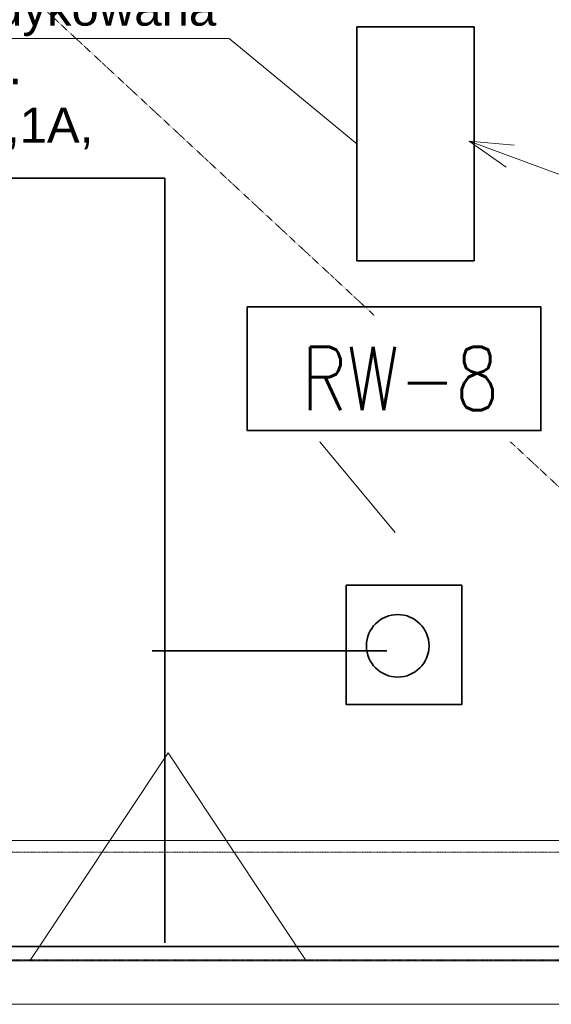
# Model space of a CAD drawing. Header units: centimetres. Extents: x 42630 to 130002, y 15 to 29179.
# Tile 138 of 165: x 84259 to 84486, y 4046 to 4466. Entities that reach past the tile are written whole.
import ezdxf

# ---------------------------------------------------------------- set-up
doc = ezdxf.new("R2010")
doc.units = ezdxf.units.CM
doc.header["$LTSCALE"] = 0.01
doc.linetypes.add('PRZERYWANA', pattern=[0.282222, 0.141111, -0.141111])
for name, color, linetype, lineweight in [('2D - Ogólne_Nr_Pióra__1', 7, 'Continuous', 13), ('E0odgrom', 6, 'Continuous', 35), ('IS went opis', 7, 'Continuous', 20), ('Pprzeowdy', 5, 'Continuous', 35), ('wentylacja opis', 30, 'Continuous', 35), ('Wentylacja wywiew', 4, 'Continuous', 35)]:
    doc.layers.add(name, color=color, linetype=linetype, lineweight=lineweight)
doc.styles.add('GENERATED_STYLE_1', font='arial.ttf')
doc.styles.add('p', font='simplex.shx', dxfattribs={"width": 0.8, "height": 100})

msp = doc.modelspace()

# ---------------------------------------------------------------- linework, layer by layer
at = {"layer": '2D - Ogólne_Nr_Pióra__1', "color": 252, "linetype": 'PRZERYWANA'}
for p, q in [((84657.085, 4110.78), (84269.015, 4471.503)), ((79041.085, 4110.78), (84657.085, 4110.78)), ((79041.085, 4064.78), (84696.085, 4064.78))]:
    msp.add_line(p, q, dxfattribs=at)
at = {"layer": '2D - Ogólne_Nr_Pióra__1', "color": 252, "linetype": 'Continuous'}
for p, q in [((84519.772, 4388.972), (84450.89, 4414.483)), ((84450.89, 4414.483), (84470.125, 4412.691)), ((84450.89, 4414.483), (84466.652, 4403.313)), ((84419.404, 4247.336), (84372.506, 4303.87)), ((84372.506, 4303.87), (84388.268, 4292.7)), ((84372.506, 4303.87), (84380.571, 4286.316)), ((84322.455, 4153.183), (84263.527, 4064.28)), ((84381.383, 4064.28), (84322.455, 4153.183)), ((84652.085, 4115.78), (83168.085, 4115.78)), ((84708.085, 4064.28), (77813.802, 4064.28)), ((84263.527, 4064.28), (84381.383, 4064.28)), ((79041.085, 4045.78), (84708.085, 4045.78))]:
    msp.add_line(p, q, dxfattribs=at)
at = {"layer": 'E0odgrom'}
for p, q in [((83753.818, 4398.721), (84321.036, 4398.721)), ((84321.036, 4398.721), (84321.036, 4072.088)), ((84415.865, 4196.771), (84315.768, 4196.771)), ((84716.049, 4070.446), (83383.482, 4070.446))]:
    msp.add_line(p, q, dxfattribs=at)
msp.add_lwpolyline([(84398.471, 4224.796), (84447.794, 4224.796), (84447.794, 4173.829), (84398.471, 4173.829)], close=True, dxfattribs=at)
msp.add_circle((84420.461, 4198.901), 13.358, dxfattribs=at)
at = {"layer": 'wentylacja opis', "color": 252, "lineweight": 18}
for p, q in [((84083.961, 4458.273), (84348.554, 4458.273)), ((84348.554, 4458.273), (84403.008, 4413.317))]:
    msp.add_line(p, q, dxfattribs=at)
at = {"layer": 'Wentylacja wywiew', "color": 252}
for p, q in [((84403.008, 4463.317), (84453.008, 4463.317)), ((84403.008, 4363.317), (84403.008, 4463.317)), ((84453.008, 4363.317), (84453.008, 4463.317)), ((84403.008, 4363.317), (84453.008, 4363.317))]:
    msp.add_line(p, q, dxfattribs=at)

# ---------------------------------------------------------------- texts
at = {"layer": 'wentylacja opis', "color": 252, "lineweight": 18, "insert": (84092.589, 4478.816), "char_height": 15, "attachment_point": 1, "style": 'GENERATED_STYLE_1'}
msp.add_mtext('Pompa ciepła dedykowana \\Pdo centrali wwent.\\P12,6 kW, 400V19,1A,  ', dxfattribs=at)

# ---------------------------------------------------------------- next in the draw order: texts
at = {"layer": 'IS went opis', "color": 5, "linetype": 'Continuous', "insert": (84379.366, 4326.558), "char_height": 27, "width": 1079.48729, "attachment_point": 1, "style": 'p', "bg_fill": 2}
msp.add_mtext('RW-8', dxfattribs=at)

# ---------------------------------------------------------------- next in the draw order: linework, layer by layer
at = {"layer": 'Pprzeowdy'}
msp.add_lwpolyline([(84356.282, 4343.664), (84481.541, 4343.664), (84481.541, 4290.844), (84356.282, 4290.844)], close=True, dxfattribs=at)

doc.saveas('drawing.dxf')
